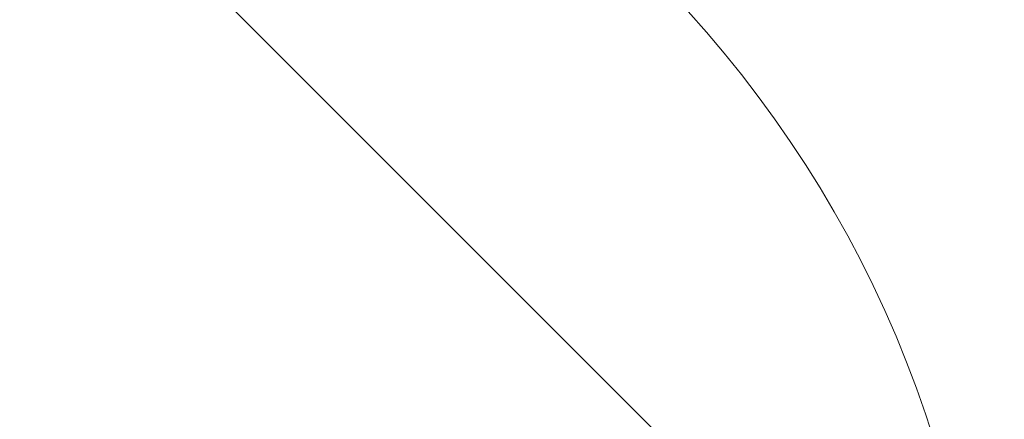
# Model space of a CAD drawing. Header units: metres. Extents: x 179483 to 180084, y 582739 to 582904.
# Tile 9 of 205: x 179667.565 to 179668.625, y 582799.961 to 582800.392. Entities that reach past the tile are written whole.
import ezdxf

# ---------------------------------------------------------------- set-up
doc = ezdxf.new("R2010")
doc.units = ezdxf.units.M
doc.layers.get('0').update_dxf_attribs({"linetype": 'CONTINUOUS', "lineweight": 9})
doc.layers.add('TA - VERDACHT OBJECT BENADERD', color=3, linetype='CONTINUOUS')
doc.layers.add('TA - VRIJGEGEVEN TOT 4M-MV', color=3, linetype='CONTINUOUS', lineweight=18)
doc.styles.get("Standard").update_dxf_attribs({"font": 'arial.ttf'})

# ---------------------------------------------------------------- blocks, each defined once
blk = doc.blocks.new('Object')
at = {"lineweight": 20}
blk.add_circle((0, 0), 1.2358, dxfattribs=at)
at = {"color": 7}
blk.add_attdef('1', (-2.4803, 0.7741), '', height=1.2, dxfattribs=at)

msp = doc.modelspace()

# ---------------------------------------------------------------- hatches: boundary and pattern name
at = {"layer": 'TA - VRIJGEGEVEN TOT 4M-MV'}
h = msp.add_hatch(dxfattribs=at)
h.set_pattern_fill('ANSI31', color=256, scale=0.3, angle=90, style=0)
h.paths.add_polyline_path([(179698.6895, 582798.0823), (179673.5382, 582800.4016), (179660.7398, 582801.3596), (179663.0323, 582798.8985), (179668.8404, 582797.6078), (179675.1324, 582797.1238), (179680.08, 582796.5323), (179682.0995, 582799.3251), (179685.807, 582799.0706), (179685.2726, 582795.9538), (179685.7055, 582795.874), (179687.609, 582796.2634), (179694.1019, 582798.3312), (179702.384, 582797.3376), (179702.3919, 582797.4234)])

# ---------------------------------------------------------------- block references
at = {"layer": 'TA - VERDACHT OBJECT BENADERD', "linetype": 'ByBlock'}
msp.add_blockref('Object', (179667.37, 582799.57), dxfattribs=at)

doc.saveas('drawing.dxf')
